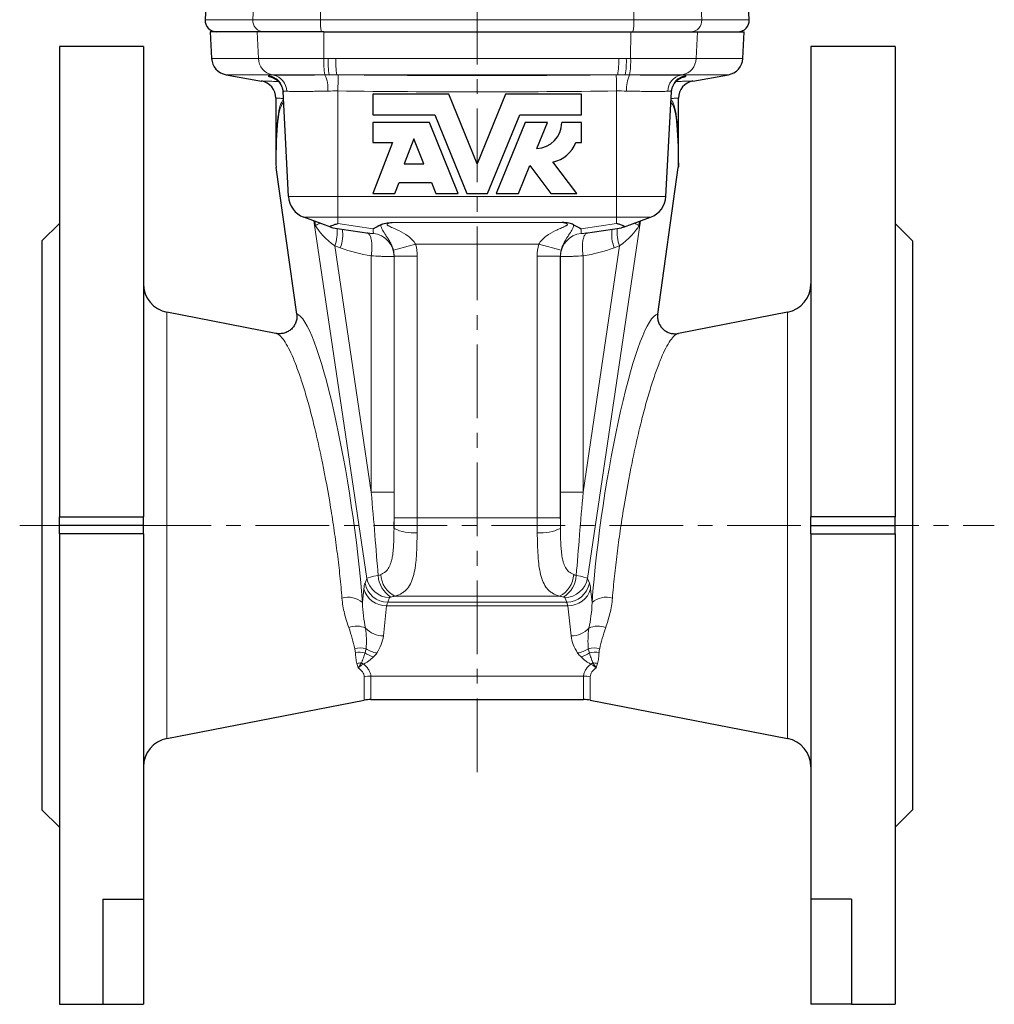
# Model space of a CAD drawing. Header units: millimetres. Extents: x -261 to 505, y -237 to 323.
# Tile 4 of 5: x 337 to 505, y 35 to 204. Entities that reach past the tile are written whole.
import ezdxf

# ---------------------------------------------------------------- set-up
doc = ezdxf.new("R2010")
doc.units = ezdxf.units.MM
doc.linetypes.add('CENTERX2', pattern=[20.32, 12.7, -2.54, 2.54, -2.54])
doc.layers.add('FORMAT', color=7, linetype='Continuous')

msp = doc.modelspace()

# ---------------------------------------------------------------- linework, layer by layer
at = {"color": 7, "linetype": 'Continuous', "lineweight": 25}
for p, q in [((369.53, 208.07), (369.33, 204.29)), ((463.09, 204.29), (462.9, 208.07)), ((370.21, 202.19), (370.45, 197.61)), ((378.27, 202.19), (370.21, 202.19)), ((389.76, 202.19), (378.27, 202.19)), ((389.76, 202.19), (442.66, 202.19)), ((442.66, 202.19), (454.16, 202.19)), ((454.16, 202.19), (462.21, 202.19)), ((461.97, 197.61), (462.21, 202.19)), ((358.71, 199.69), (344.21, 199.69)), ((344.21, 199.69), (344.21, 118.67)), ((358.71, 199.69), (358.71, 118.67)), ((488.21, 199.69), (473.71, 199.69)), ((473.71, 199.69), (473.71, 118.67)), ((488.21, 199.69), (488.21, 118.67)), ((372.93, 194.81), (379.03, 193.73)), ((453.39, 193.73), (459.5, 194.81)), ((383.7, 173.83), (382.75, 191.9)), ((382.76, 191.76), (382.76, 191.79)), ((448.73, 173.83), (449.67, 191.9)), ((449.67, 191.76), (449.67, 191.79)), ((381.51, 190.78), (381.51, 179.65)), ((398.21, 191.49), (398.21, 187.93)), ((411.33, 191.49), (398.21, 191.49)), ((416.21, 179.49), (411.33, 191.49)), ((421.1, 191.49), (416.21, 179.49)), ((434.21, 191.49), (421.1, 191.49)), ((434.21, 187.93), (434.21, 191.49)), ((450.91, 179.65), (450.91, 190.78)), ((398.21, 187.93), (408.89, 187.93)), ((408.89, 187.93), (414.42, 174.35)), ((418.01, 174.35), (423.54, 187.93)), ((423.54, 187.93), (434.21, 187.93)), ((407.97, 186.56), (398.21, 186.56)), ((398.21, 186.56), (398.21, 183.13)), ((412.94, 174.35), (407.97, 186.56)), ((424.46, 186.56), (419.49, 174.35)), ((428.3, 186.56), (424.46, 186.56)), ((426.49, 182.11), (428.3, 186.56)), ((434.21, 186.56), (430.78, 186.56)), ((434.21, 183.13), (434.21, 186.56)), ((405.27, 183.76), (403.63, 179.49)), ((407.01, 179.49), (405.27, 183.76)), ((401.59, 183.13), (398.21, 174.35)), ((398.21, 183.13), (401.59, 183.13)), ((433.18, 183.13), (434.21, 183.13)), ((385.12, 153.59), (381.57, 178.81)), ((403.63, 179.49), (407.01, 179.49)), ((423.33, 174.35), (425.28, 179.15)), ((425.28, 179.15), (428.9, 174.35)), ((433.36, 174.35), (429.26, 179.78)), ((447.31, 153.59), (450.85, 178.81)), ((402.02, 174.35), (402.75, 176.23)), ((402.75, 176.23), (408.33, 176.23)), ((408.33, 176.23), (409.1, 174.35)), ((398.21, 174.35), (402.02, 174.35)), ((409.1, 174.35), (412.94, 174.35)), ((414.42, 174.35), (418.01, 174.35)), ((419.49, 174.35), (423.33, 174.35)), ((428.9, 174.35), (433.36, 174.35)), ((390.99, 168.58), (386.33, 170.28)), ((441.44, 168.58), (446.1, 170.28)), ((344.21, 169.19), (341.21, 166.19)), ((390.99, 168.58), (391.36, 168.45)), ((391.36, 168.45), (397.55, 167.52)), ((434.88, 167.52), (441.07, 168.45)), ((441.44, 168.58), (441.07, 168.45)), ((491.21, 166.19), (488.21, 169.19)), ((397.56, 167.52), (397.55, 167.52)), ((434.86, 167.51), (434.88, 167.52)), ((341.21, 166.19), (341.21, 68.19)), ((491.21, 166.19), (491.21, 68.19)), ((381.54, 150.25), (362.76, 153.9)), ((469.67, 153.9), (450.89, 150.25)), ((344.21, 117.19), (344.21, 118.67)), ((344.21, 118.67), (358.71, 118.67)), ((358.71, 117.19), (344.21, 117.19)), ((344.21, 115.7), (344.21, 117.19)), ((358.71, 117.19), (358.71, 118.67)), ((358.71, 115.7), (358.71, 117.19)), ((488.21, 118.67), (473.71, 118.67)), ((473.71, 117.19), (473.71, 118.67)), ((473.71, 115.7), (473.71, 117.19)), ((473.71, 117.19), (488.21, 117.19)), ((488.21, 117.19), (488.21, 118.67)), ((488.21, 115.7), (488.21, 117.19)), ((358.71, 115.7), (344.21, 115.7)), ((344.21, 115.7), (344.21, 34.69)), ((358.71, 115.7), (358.71, 52.81)), ((473.71, 115.7), (488.21, 115.7)), ((473.71, 115.7), (473.71, 52.81)), ((488.21, 115.7), (488.21, 34.69)), ((362.76, 80.47), (396.73, 87.08)), ((397.88, 87.19), (434.55, 87.19)), ((435.7, 87.08), (469.67, 80.47)), ((341.21, 68.19), (344.21, 65.19)), ((488.21, 65.19), (491.21, 68.19)), ((351.71, 52.81), (358.71, 52.81)), ((351.71, 52.81), (351.71, 34.69)), ((358.71, 52.81), (358.71, 34.69)), ((480.71, 52.81), (473.71, 52.81)), ((473.71, 52.81), (473.71, 34.69)), ((480.71, 52.81), (480.71, 34.69)), ((344.21, 34.69), (351.71, 34.69)), ((351.71, 34.69), (358.71, 34.69)), ((480.71, 34.69), (473.71, 34.69)), ((480.71, 34.69), (488.21, 34.69))]:
    msp.add_line(p, q, dxfattribs=at)
at = {"color": 8, "linetype": 'Continuous', "lineweight": 18}
for p, q in [((377.53, 204.29), (377.72, 208.07)), ((389.23, 204.29), (389.25, 208.07)), ((443.19, 204.29), (443.18, 208.07)), ((454.89, 204.29), (454.7, 208.07)), ((369.33, 204.29), (377.53, 204.29)), ((377.53, 204.29), (389.23, 204.29)), ((389.23, 204.29), (443.19, 204.29)), ((443.19, 204.29), (454.89, 204.29)), ((454.89, 204.29), (463.09, 204.29)), ((378.5, 197.61), (378.27, 202.19)), ((389.78, 197.61), (389.76, 202.19)), ((442.65, 197.61), (442.66, 202.19)), ((453.93, 197.61), (454.16, 202.19)), ((378.5, 197.61), (370.45, 197.61)), ((389.78, 197.61), (378.5, 197.61)), ((390.53, 197.61), (389.78, 197.61)), ((391.84, 197.61), (440.59, 197.61)), ((441.9, 197.61), (442.65, 197.61)), ((442.65, 197.61), (453.93, 197.61)), ((453.93, 197.61), (461.97, 197.61)), ((372.93, 194.81), (380.87, 194.81)), ((380.87, 194.81), (389.97, 194.81)), ((381.1, 194.77), (380.87, 194.81)), ((389.97, 194.81), (390.71, 194.81)), ((389.97, 194.8), (389.97, 194.81)), ((440.42, 194.81), (392.01, 194.81)), ((442.46, 194.81), (441.72, 194.81)), ((442.45, 194.8), (442.46, 194.81)), ((451.55, 194.81), (442.46, 194.81)), ((451.33, 194.77), (451.55, 194.81)), ((459.5, 194.81), (451.55, 194.81)), ((392.21, 173.83), (392.21, 192.01)), ((440.21, 173.83), (440.21, 192.01)), ((392.21, 173.83), (383.7, 173.83)), ((392.21, 173.83), (440.21, 173.83)), ((392.21, 173.83), (392.21, 170.28)), ((440.21, 173.83), (448.73, 173.83)), ((440.21, 173.83), (440.21, 170.28)), ((386.33, 170.28), (392.21, 170.28)), ((388.07, 169.65), (397.2, 108.06)), ((440.21, 170.28), (392.21, 170.28)), ((392.21, 169.18), (392.21, 170.28)), ((444.36, 169.65), (435.23, 108.06)), ((446.1, 170.28), (440.21, 170.28)), ((440.21, 169.18), (440.21, 170.28)), ((398.28, 168.27), (392.21, 169.18)), ((401.56, 169.37), (430.87, 169.37)), ((434.14, 168.27), (440.21, 169.18)), ((391.68, 165.31), (392.62, 164.98)), ((397.96, 122.93), (391.68, 165.31)), ((405.6, 165.61), (401.77, 164.58)), ((426.82, 165.61), (405.6, 165.61)), ((426.82, 165.61), (430.66, 164.58)), ((434.47, 122.93), (440.75, 165.31)), ((440.75, 165.31), (439.8, 164.98)), ((397.96, 163.62), (397.96, 122.93)), ((401.88, 122.93), (401.88, 163.52)), ((401.89, 163.53), (401.89, 118.5)), ((405.88, 163.53), (401.89, 163.53)), ((405.88, 118.5), (405.88, 163.53)), ((426.55, 118.5), (426.55, 163.53)), ((426.55, 163.53), (430.53, 163.53)), ((430.53, 163.53), (430.53, 118.5)), ((430.54, 122.93), (430.54, 163.52)), ((434.47, 163.62), (434.47, 122.93)), ((362.76, 153.9), (362.76, 80.47)), ((469.67, 153.9), (469.67, 80.47)), ((397.96, 122.93), (401.88, 122.93)), ((434.47, 122.93), (430.54, 122.93)), ((405.88, 118.5), (401.89, 118.5)), ((405.88, 118.5), (426.55, 118.5)), ((426.55, 118.5), (430.53, 118.5)), ((397.2, 108.06), (396.88, 107.24)), ((435.23, 108.06), (435.55, 107.24)), ((396.68, 106.24), (396.43, 103.88)), ((435.75, 106.24), (436, 103.88)), ((400.8, 103.93), (401.12, 104.75)), ((400.8, 103.93), (431.63, 103.93)), ((430.38, 104.98), (402.04, 104.98)), ((431.63, 103.93), (431.31, 104.75)), ((400.05, 98.14), (400.6, 103.33)), ((431.83, 103.33), (400.6, 103.33)), ((432.38, 98.14), (431.83, 103.33)), ((396.73, 91.11), (396.73, 87.08)), ((434.55, 91.21), (397.88, 91.21)), ((397.88, 87.19), (397.88, 91.21)), ((434.55, 87.19), (434.55, 91.21)), ((435.7, 91.11), (435.7, 87.08))]:
    msp.add_line(p, q, dxfattribs=at)
at = {"color": 8, "linetype": 'Continuous', "lineweight": 18, "flags": 128}
for points in [[(392.25, 194.81), (392.25, 194.76), (392.25, 194.69), (392.25, 194.6), (392.25, 194.5), (392.24, 194.38), (392.24, 194.24), (392.24, 194.09), (392.24, 193.93), (392.24, 193.75), (392.23, 193.56), (392.23, 193.36), (392.23, 193.15), (392.22, 192.93), (392.22, 192.71), (392.22, 192.48), (392.22, 192.24), (392.21, 192.01)], [(440.18, 194.81), (440.18, 194.76), (440.18, 194.69), (440.18, 194.6), (440.18, 194.5), (440.18, 194.38), (440.19, 194.24), (440.19, 194.09), (440.19, 193.93), (440.19, 193.75), (440.19, 193.56), (440.2, 193.36), (440.2, 193.15), (440.2, 192.93), (440.2, 192.71), (440.21, 192.48), (440.21, 192.24), (440.21, 192.01)], [(397.28, 167.56), (397.3, 167.55), (397.39, 167.51), (397.47, 167.46), (397.55, 167.39), (397.62, 167.3), (397.69, 167.2), (397.75, 167.08), (397.81, 166.95), (397.87, 166.8), (397.91, 166.63), (397.96, 166.46), (397.99, 166.27), (398.02, 166.06), (398.04, 165.85), (398.06, 165.63), (398.07, 165.4), (398.07, 165.16), (398.07, 164.91), (398.06, 164.66), (398.05, 164.4), (398.02, 164.14), (397.99, 163.88), (397.96, 163.62)], [(435.14, 167.56), (435.12, 167.55), (435.04, 167.51), (434.96, 167.46), (434.88, 167.39), (434.81, 167.3), (434.74, 167.2), (434.67, 167.08), (434.61, 166.95), (434.56, 166.8), (434.51, 166.63), (434.47, 166.46), (434.44, 166.27), (434.41, 166.06), (434.38, 165.85), (434.37, 165.63), (434.36, 165.4), (434.35, 165.16), (434.36, 164.91), (434.36, 164.66), (434.38, 164.4), (434.4, 164.14), (434.43, 163.88), (434.47, 163.62)]]:
    msp.add_lwpolyline(points, dxfattribs=at)
at = {"color": 7, "linetype": 'Continuous', "lineweight": 25}
for centre, radius, start, end in [((371.33, 204.19), 2, 177, 270), ((461.1, 204.19), 2, 270, 3), ((373.45, 197.76), 3, 183, 260), ((458.98, 197.76), 3, 280, 357), ((378.51, 190.78), 3, 0.0008, 80.0012), ((453.91, 190.78), 3, 100.0011, 179.9984), ((426.33, 186.56), 4.46, 272.0523, 0), ((428.14, 185.06), 5.4, 281.9911, 339.0752), ((387.69, 174.04), 4, 183, 250), ((444.73, 174.04), 4, 290, 357), ((363.71, 158.81), 5, 180, 259), ((468.71, 158.81), 5, 281, 0), ((397.88, 81.19), 6, 90, 101), ((434.55, 81.19), 6, 79, 90), ((363.71, 75.57), 5, 101, 180), ((468.71, 75.57), 5, 0, 79)]:
    msp.add_arc(centre, radius, start, end, dxfattribs=at)
at = {"color": 8, "linetype": 'Continuous', "lineweight": 18}
for centre, radius, start, end in [((379.49, 204.15), 1.96, 175.8934, 268.729), ((396.46, 203.76), 7.25, 175.7956, 192.5425), ((435.97, 203.76), 7.25, 347.4575, 4.2044), ((452.93, 204.15), 1.97, 271.3258, 4.0519), ((381.46, 197.71), 2.96, 182.0093, 258.6594), ((403.11, 197.09), 13.34, 177.7914, 189.8591), ((404.23, 197.09), 13.71, 177.8514, 189.5837), ((406.27, 197.09), 14.44, 177.9574, 189.0989), ((426.16, 197.09), 14.44, 350.9011, 2.0426), ((428.2, 197.09), 13.71, 350.4163, 2.1486), ((429.32, 197.09), 13.34, 350.1409, 2.2086), ((450.97, 197.71), 2.96, 281.3406, 357.9907), ((379.76, 191.74), 3, 3.0222, 80.3839), ((379.77, 191.61), 3, 3.4789, 80.3421), ((380.48, 191.92), 2.91, 0.9644, 77.7196), ((384.65, 192.38), 5.85, 356.2416, 24.379), ((447.78, 192.38), 5.85, 155.621, 183.7584), ((451.95, 191.92), 2.91, 102.2804, 179.0356), ((452.67, 191.74), 3, 99.6161, 176.9778), ((452.66, 191.61), 3, 99.658, 176.4651), ((384.82, 167.75), 7.28, 340.4219, 4.6505), ((386.5, 167.29), 6.54, 339.3714, 8.0567), ((445.93, 167.29), 6.54, 171.9433, 200.6286), ((447.6, 167.75), 7.28, 175.3495, 199.5781), ((397.86, 163.48), 4.02, 0.5643, 83.365), ((434.57, 163.48), 4.02, 96.635, 179.4357), ((405.12, 123.08), 7.19, 243.1872, 275.9232), ((427.3, 123.08), 7.19, 264.0768, 296.8128), ((403.8, 108.79), 4.65, 182.7524, 237.9857), ((404.09, 109.01), 4.52, 183.8006, 243.0815), ((428.33, 109.01), 4.52, 296.9185, 356.1994), ((428.63, 108.79), 4.65, 302.0143, 357.2476), ((400.88, 108), 4.07, 190.7619, 268.8783), ((401.2, 108.82), 4.07, 190.7619, 268.8783), ((431.23, 108.82), 4.07, 271.1217, 349.2381), ((431.55, 108), 4.07, 271.1217, 349.2381), ((400.53, 107.34), 4.01, 195.8495, 270.9561), ((431.9, 107.34), 4.01, 269.0439, 344.1505), ((393.96, 101.1), 3.72, 48.5057, 106.4155), ((438.46, 101.1), 3.72, 73.5845, 131.4943), ((395.41, 96.29), 3.55, 63.9766, 111.9202), ((400.12, 102.5), 4.36, 223.7631, 269.1264), ((432.31, 102.5), 4.36, 270.8736, 316.2369), ((437.02, 96.29), 3.55, 68.0798, 116.0234), ((396.07, 92.17), 3.9, 75.2127, 104.2571), ((395.94, 91.31), 4.02, 76.4825, 100.3479), ((399.53, 98.91), 4.55, 234.2885, 254.6205), ((399.69, 99.84), 4.7, 236.0757, 260.4734), ((432.74, 99.84), 4.7, 279.5266, 303.9243), ((432.89, 98.91), 4.55, 285.3795, 305.7115), ((436.36, 92.17), 3.9, 75.7429, 104.7873), ((436.49, 91.31), 4.02, 79.6521, 103.5175), ((396.45, 89.81), 3.7, 92.4125, 105.2883), ((398.31, 96.26), 3.4, 233.6837, 240.3346), ((434.12, 96.26), 3.4, 299.6654, 306.3163), ((435.97, 89.81), 3.7, 74.7117, 87.5875), ((397.87, 84.31), 6.9, 89.9913, 99.5423), ((434.55, 84.31), 6.9, 80.4577, 90.0087)]:
    msp.add_arc(centre, radius, start, end, dxfattribs=at)
for centre, major_axis, ratio, start_param, end_param in [((536.51, -901.88), (-153.52, 1092.37), 0.019552, 0.007822, 0.134908), ((533.57, -902.3), (-150.55, 1092.37), 0.019188, 0.008465, 0.141083), ((298.86, -902.3), (150.55, 1092.37), 0.019188, 6.142102, 6.274721), ((295.91, -901.88), (153.52, 1092.37), 0.019552, 6.145234, 6.275363), ((385.78, 215.53), (-10.75, 94.29), 0.033481, 2.075874, 2.08504), ((393.01, 166.69), (4.87, -3.55), 0.315573, 3.715869, 4.668341), ((397.82, 179.61), (-0.51, 12.21), 0.003198, 2.762397, 3.030334), ((434.61, 179.61), (0.51, 12.21), 0.003198, 3.252852, 3.520788), ((439.41, 166.69), (4.87, 3.55), 0.315573, 4.756437, 5.708909), ((446.65, 215.53), (10.75, 94.29), 0.033481, 4.198145, 4.207311), ((399.65, 179.54), (21.98, -4.94), 0.708469, 4.54896, 4.794166), ((432.77, 179.54), (21.98, 4.94), 0.708469, 4.630612, 4.875818), ((401.81, 179.61), (0.06, 16.17), 0.090339, 3.238978, 3.246037), ((430.62, 179.61), (-0.06, 16.17), 0.090339, 3.037148, 3.044207), ((389.84, 118.56), (-5.03, 35.06), 0.139116, 4.260644, 6.222958), ((442.58, 118.56), (5.03, 35.06), 0.139116, 0.060227, 2.022541), ((394.9, 153.98), (-6.34, 73.36), 0.005645, 4.044305, 4.274925), ((400.87, 153.98), (-0.42, 74.21), 0.012358, 4.185453, 4.280673), ((431.55, 153.98), (0.42, 74.21), 0.012358, 2.002513, 2.097733), ((437.53, 153.98), (6.34, 73.36), 0.005645, 2.008261, 2.23888), ((401.02, 118.5), (0, 10), 0.087489, 4.527699, 4.712389), ((405, 118.5), (0, 14), 0.062492, 4.527699, 4.712389), ((427.42, 118.5), (0, 14), 0.062492, 1.570796, 1.755486), ((431.41, 118.5), (0, 10), 0.087489, 1.570796, 1.755486), ((401.62, 108.6), (4.46, 0.59), 0.077051, 2.14781, 3.003025), ((430.8, 108.6), (4.46, -0.59), 0.077051, 0.138568, 0.993783), ((398.6, 97.58), (-1.43, 10), 0.139119, 0.241856, 0.503656), ((433.82, 97.58), (1.43, 10), 0.139119, 5.77953, 6.041329), ((402.52, 98.13), (-1.48, 5.99), 0.223585, 0.20656, 0.468359), ((401.62, 104.73), (0.506, -0.004), 0.261399, 2.187585, 3.042799), ((430.8, 104.73), (0.506, 0.004), 0.261399, 0.098793, 0.954008), ((429.9, 98.13), (1.48, 5.99), 0.223585, 5.814826, 6.076625)]:
    msp.add_ellipse(centre, major_axis=major_axis, ratio=ratio, start_param=start_param, end_param=end_param, dxfattribs=at)
at = {"color": 7, "linetype": 'Continuous', "lineweight": 25}
for centre, major_axis, start_param, end_param in [((536.51, -901.88), (-153.52, 1092.37), 0.134908, 0.138233), ((295.91, -901.88), (153.52, 1092.37), 6.144953, 6.145234)]:
    msp.add_ellipse(centre, major_axis=major_axis, ratio=0.019552, start_param=start_param, end_param=end_param, dxfattribs=at)
at = {"color": 8, "linetype": 'Continuous', "lineweight": 18}
for points in [[(391.84, 197.61), (391.4, 197.61), (390.96, 197.61), (390.53, 197.61)], [(440.59, 197.61), (441.03, 197.61), (441.46, 197.61), (441.9, 197.61)], [(380.26, 194.7), (380.26, 194.65), (380.27, 194.6), (380.27, 194.56)], [(390.71, 194.81), (390.46, 194.81), (390.22, 194.8), (389.97, 194.8)], [(390.71, 194.81), (391.14, 194.81), (391.58, 194.81), (392.01, 194.81)], [(392.25, 194.81), (392.17, 194.81), (392.09, 194.81), (392.01, 194.81)], [(392.25, 194.81), (408.22, 194.61), (424.2, 194.61), (440.18, 194.81)], [(440.18, 194.81), (440.26, 194.81), (440.34, 194.81), (440.42, 194.81)], [(441.72, 194.81), (441.28, 194.81), (440.85, 194.81), (440.42, 194.81)], [(441.72, 194.81), (441.96, 194.81), (442.21, 194.8), (442.45, 194.8)], [(452.17, 194.7), (452.16, 194.65), (452.16, 194.6), (452.16, 194.56)], [(390.48, 192), (391.05, 192.01), (391.63, 192.02), (392.21, 192.01)], [(440.21, 192.01), (424.21, 191.81), (408.21, 191.81), (392.21, 192.01)], [(441.95, 192), (441.37, 192.01), (440.8, 192.02), (440.21, 192.01)], [(401.77, 164.58), (401.85, 164.24), (401.9, 163.89), (401.89, 163.53)], [(405.88, 163.53), (405.88, 164.23), (405.79, 164.93), (405.6, 165.61)], [(426.55, 163.53), (426.55, 164.23), (426.64, 164.93), (426.82, 165.61)], [(430.66, 164.58), (430.57, 164.24), (430.53, 163.89), (430.53, 163.53)], [(399.58, 108.71), (399.44, 108.66), (399.3, 108.61), (399.15, 108.56)], [(432.85, 108.71), (432.99, 108.66), (433.13, 108.61), (433.28, 108.56)], [(401.33, 104.84), (401.58, 104.89), (401.81, 104.93), (402.04, 104.98)], [(431.1, 104.84), (430.85, 104.89), (430.61, 104.93), (430.38, 104.98)], [(395.11, 95.95), (395.16, 95.72), (395.2, 95.49), (395.22, 95.26)], [(396.88, 95.21), (396.96, 95.45), (397.03, 95.69), (397.06, 95.94)], [(398.33, 94.52), (398.56, 94.74), (398.75, 94.97), (398.91, 95.2)], [(434.1, 94.52), (433.87, 94.74), (433.67, 94.97), (433.52, 95.2)], [(435.55, 95.21), (435.46, 95.45), (435.4, 95.69), (435.36, 95.94)], [(437.32, 95.95), (437.27, 95.72), (437.23, 95.49), (437.21, 95.26)], [(395.72, 92.66), (395.64, 92.9), (395.56, 93.14), (395.48, 93.39)], [(396.3, 93.51), (396.1, 93.25), (395.9, 92.97), (395.72, 92.66)], [(436.13, 93.51), (436.33, 93.25), (436.52, 92.97), (436.71, 92.66)], [(436.95, 93.39), (436.87, 93.14), (436.79, 92.9), (436.71, 92.66)]]:
    msp.add_open_spline(points, degree=3, dxfattribs=at)
for points, knots in [([(381.96, 193.64), (381.85, 193.64), (381.53, 193.65), (381.09, 193.67), (380.61, 193.68), (380.19, 193.7), (379.84, 193.71), (379.55, 193.72), (379.32, 193.72), (379.16, 193.73), (379.05, 193.73), (379.04, 193.73), (379.03, 193.73)], [0, 0, 0, 0, 0.055929, 0.159607, 0.263285, 0.366984, 0.470683, 0.574361, 0.680759, 0.78718, 0.893601, 1, 1, 1, 1]), ([(381.1, 194.77), (380.82, 194.78), (380.61, 194.78), (380.33, 194.75), (380.26, 194.73), (380.26, 194.7)], [0, 0, 0, 0, 0.5, 0.5, 1, 1, 1, 1]), ([(380.27, 194.56), (380.27, 194.55), (380.28, 194.53), (380.34, 194.49), (380.44, 194.45), (380.57, 194.4), (380.75, 194.34), (380.96, 194.28), (381.12, 194.23), (381.2, 194.21)], [0, 0, 0, 0, 0.141802, 0.283716, 0.425519, 0.571485, 0.717572, 0.863539, 1, 1, 1, 1]), ([(389.97, 194.8), (388.98, 194.78), (388.03, 194.76), (386.67, 194.74), (386.23, 194.74), (385.38, 194.73), (384.57, 194.72), (383.84, 194.72), (383.15, 194.73), (382.83, 194.73), (381.95, 194.74), (381.47, 194.75), (381.1, 194.77)], [0, 0, 0, 0, 0.25, 0.25, 0.375, 0.375, 0.5, 0.625, 0.625, 0.75, 0.75, 1, 1, 1, 1]), ([(442.45, 194.8), (443.45, 194.78), (444.4, 194.76), (445.76, 194.74), (446.2, 194.74), (447.05, 194.73), (447.86, 194.72), (448.59, 194.72), (449.27, 194.73), (449.6, 194.73), (450.48, 194.74), (450.96, 194.75), (451.33, 194.77)], [0, 0, 0, 0, 0.25, 0.25, 0.375, 0.375, 0.5, 0.625, 0.625, 0.75, 0.75, 1, 1, 1, 1]), ([(450.47, 193.64), (450.58, 193.64), (450.89, 193.65), (451.34, 193.67), (451.82, 193.68), (452.23, 193.7), (452.58, 193.71), (452.88, 193.72), (453.11, 193.72), (453.27, 193.73), (453.37, 193.73), (453.39, 193.73), (453.39, 193.73)], [0, 0, 0, 0, 0.055935, 0.159612, 0.263289, 0.366987, 0.470686, 0.574363, 0.680761, 0.787181, 0.893602, 1, 1, 1, 1]), ([(452.16, 194.56), (452.15, 194.55), (452.15, 194.53), (452.08, 194.49), (451.99, 194.45), (451.85, 194.4), (451.68, 194.34), (451.47, 194.28), (451.31, 194.23), (451.23, 194.21)], [0, 0, 0, 0, 0.141795, 0.283701, 0.425497, 0.571456, 0.717534, 0.863494, 1, 1, 1, 1]), ([(451.33, 194.77), (451.61, 194.78), (451.82, 194.78), (452.1, 194.75), (452.17, 194.73), (452.17, 194.7)], [0, 0, 0, 0, 0.5, 0.5, 1, 1, 1, 1]), ([(382.75, 191.9), (382.75, 191.93), (382.8, 191.96), (383.02, 191.98), (383.18, 191.98), (383.39, 191.97)], [0, 0, 0, 0, 0.5, 0.5, 1, 1, 1, 1]), ([(383.39, 191.97), (383.68, 191.95), (384.07, 191.94), (384.77, 191.93), (385.03, 191.93), (385.57, 191.93), (386.16, 191.93), (386.8, 191.93), (387.48, 191.94), (387.84, 191.95), (388.93, 191.96), (389.69, 191.98), (390.48, 192)], [0, 0, 0, 0, 0.25, 0.25, 0.375, 0.375, 0.5, 0.625, 0.625, 0.75, 0.75, 1, 1, 1, 1]), ([(449.04, 191.97), (448.74, 191.95), (448.36, 191.94), (447.66, 191.93), (447.4, 191.93), (446.85, 191.93), (446.27, 191.93), (445.62, 191.93), (444.94, 191.94), (444.59, 191.95), (443.5, 191.96), (442.74, 191.98), (441.95, 192)], [0, 0, 0, 0, 0.25, 0.25, 0.375, 0.375, 0.5, 0.625, 0.625, 0.75, 0.75, 1, 1, 1, 1]), ([(449.67, 191.9), (449.68, 191.93), (449.62, 191.96), (449.41, 191.98), (449.25, 191.98), (449.04, 191.97)], [0, 0, 0, 0, 0.5, 0.5, 1, 1, 1, 1]), ([(381.51, 190.78), (381.52, 190.78), (381.53, 190.78), (381.63, 190.77), (381.78, 190.77), (382, 190.76), (382.28, 190.75), (382.55, 190.74), (382.75, 190.74), (382.81, 190.74)], [0, 0, 0, 0, 0.154452, 0.30902, 0.463587, 0.618123, 0.77266, 0.927227, 1, 1, 1, 1]), ([(450.91, 190.78), (450.91, 190.78), (450.9, 190.78), (450.8, 190.77), (450.65, 190.77), (450.43, 190.76), (450.15, 190.75), (449.88, 190.74), (449.68, 190.74), (449.61, 190.74)], [0, 0, 0, 0, 0.154451, 0.309019, 0.463586, 0.618123, 0.772659, 0.927227, 1, 1, 1, 1]), ([(388.3, 169.56), (388.3, 169.46), (388.31, 169.24), (388.31, 169.01), (388.31, 168.87), (388.31, 168.85), (388.31, 168.84)], [0, 0, 0, 0, 0.43452, 0.90182, 0.97776, 1, 1, 1, 1]), ([(388.31, 168.84), (388.32, 168.84), (388.37, 168.86), (388.47, 168.91), (388.67, 169), (388.88, 169.12), (389.04, 169.23), (389.09, 169.27), (389.09, 169.27)], [0, 0, 0, 0, 0.006338, 0.227309, 0.426334, 0.779814, 0.996465, 1, 1, 1, 1]), ([(399.6, 168.97), (399.61, 168.66), (399.74, 168.36), (400.06, 167.77), (400.26, 167.47), (400.58, 166.99), (400.69, 166.83), (400.91, 166.48), (401.03, 166.29), (401.26, 165.89), (401.37, 165.66), (401.59, 165.16), (401.69, 164.88), (401.77, 164.58)], [0, 0, 0, 0, 0.25, 0.25, 0.5, 0.5, 0.625, 0.625, 0.75, 0.75, 0.875, 0.875, 1, 1, 1, 1]), ([(405.6, 165.61), (405.45, 165.9), (405.25, 166.15), (404.81, 166.62), (404.57, 166.83), (403.81, 167.39), (403.27, 167.69), (402.44, 168.1), (402.16, 168.22), (401.74, 168.41), (401.6, 168.46), (401.33, 168.58), (401.2, 168.64), (401.01, 168.74), (400.94, 168.77), (400.83, 168.84), (400.77, 168.87), (400.69, 168.95), (400.66, 169), (400.68, 169.08), (400.72, 169.12), (400.82, 169.18), (400.88, 169.2), (401, 169.24), (401.07, 169.26), (401.27, 169.31), (401.41, 169.34), (401.56, 169.37)], [0, 0, 0, 0, 0.125, 0.125, 0.25, 0.25, 0.5, 0.5, 0.625, 0.625, 0.6875, 0.6875, 0.75, 0.75, 0.78125, 0.78125, 0.8125, 0.8125, 0.84375, 0.84375, 0.875, 0.875, 0.90625, 0.90625, 0.9375, 0.9375, 1, 1, 1, 1]), ([(426.82, 165.61), (426.98, 165.9), (427.17, 166.15), (427.61, 166.62), (427.86, 166.83), (428.61, 167.39), (429.16, 167.69), (429.99, 168.1), (430.27, 168.22), (430.68, 168.41), (430.82, 168.46), (431.09, 168.58), (431.23, 168.64), (431.42, 168.74), (431.48, 168.77), (431.6, 168.84), (431.65, 168.87), (431.74, 168.95), (431.76, 169), (431.75, 169.08), (431.71, 169.12), (431.61, 169.18), (431.55, 169.2), (431.42, 169.24), (431.36, 169.26), (431.15, 169.31), (431.01, 169.34), (430.87, 169.37)], [0, 0, 0, 0, 0.125, 0.125, 0.25, 0.25, 0.5, 0.5, 0.625, 0.625, 0.6875, 0.6875, 0.75, 0.75, 0.78125, 0.78125, 0.8125, 0.8125, 0.84375, 0.84375, 0.875, 0.875, 0.90625, 0.90625, 0.9375, 0.9375, 1, 1, 1, 1]), ([(432.83, 168.97), (432.81, 168.66), (432.69, 168.36), (432.36, 167.77), (432.17, 167.47), (431.85, 166.99), (431.74, 166.83), (431.51, 166.48), (431.4, 166.29), (431.17, 165.89), (431.05, 165.66), (430.84, 165.16), (430.74, 164.88), (430.66, 164.58)], [0, 0, 0, 0, 0.25, 0.25, 0.5, 0.5, 0.625, 0.625, 0.75, 0.75, 0.875, 0.875, 1, 1, 1, 1]), ([(444.11, 168.84), (444.11, 168.84), (444.06, 168.86), (443.96, 168.91), (443.76, 169), (443.55, 169.12), (443.4, 169.22), (443.35, 169.27), (443.34, 169.27)], [0, 0, 0, 0, 0.006346, 0.227594, 0.426869, 0.780791, 0.95594, 1, 1, 1, 1]), ([(444.13, 169.56), (444.12, 169.46), (444.12, 169.24), (444.11, 169.01), (444.11, 168.87), (444.11, 168.85), (444.11, 168.84)], [0, 0, 0, 0, 0.4345199, 0.9018196, 0.9777601, 1, 1, 1, 1]), ([(398.33, 167.47), (398.32, 167.47), (398.32, 167.46), (398.28, 167.45), (398.22, 167.44), (398.12, 167.45), (398.01, 167.46), (397.88, 167.47), (397.75, 167.49), (397.61, 167.51), (397.56, 167.52)], [0, 0, 0, 0, 0.130255, 0.264072, 0.34514, 0.499841, 0.661028, 0.691862, 0.874699, 1, 1, 1, 1]), ([(434.1, 167.47), (434.1, 167.47), (434.11, 167.46), (434.15, 167.45), (434.21, 167.44), (434.31, 167.45), (434.42, 167.46), (434.55, 167.47), (434.68, 167.49), (434.81, 167.51), (434.86, 167.51)], [0, 0, 0, 0, 0.130621, 0.264814, 0.34611, 0.501245, 0.662885, 0.693806, 0.877157, 1, 1, 1, 1]), ([(397.96, 163.62), (398.5, 163.59), (399, 163.56), (399.69, 163.53), (399.9, 163.52), (400.31, 163.5), (400.5, 163.5), (400.84, 163.49), (401, 163.48), (401.27, 163.48), (401.4, 163.48), (401.71, 163.49), (401.83, 163.5), (401.88, 163.52)], [0, 0, 0, 0, 0.25, 0.25, 0.375, 0.375, 0.5, 0.5, 0.625, 0.625, 0.75, 0.75, 1, 1, 1, 1]), ([(434.47, 163.62), (433.93, 163.59), (433.42, 163.56), (432.74, 163.53), (432.53, 163.52), (432.12, 163.5), (431.93, 163.5), (431.59, 163.49), (431.43, 163.48), (431.15, 163.48), (431.03, 163.48), (430.72, 163.49), (430.59, 163.5), (430.54, 163.52)], [0, 0, 0, 0, 0.25, 0.25, 0.375, 0.375, 0.5, 0.5, 0.625, 0.625, 0.75, 0.75, 1, 1, 1, 1]), ([(381.54, 150.25), (381.75, 150.21), (381.98, 150.08), (382.44, 149.67), (382.69, 149.38), (383.44, 148.29), (383.97, 147.27), (384.67, 145.62), (384.81, 145.27), (385.09, 144.54), (385.23, 144.16), (385.65, 142.98), (385.94, 142.13), (386.51, 140.32), (386.79, 139.35), (387.22, 137.81), (387.37, 137.28), (387.65, 136.21), (387.79, 135.67), (388.2, 134), (388.48, 132.85), (388.88, 131.07), (389.01, 130.47), (389.28, 129.24), (389.41, 128.61), (390.05, 125.46), (390.53, 122.87), (391.07, 119.58), (391.17, 118.91), (391.38, 117.58), (391.48, 116.91), (391.77, 114.92), (391.95, 113.6), (392.28, 110.99), (392.43, 109.71), (392.69, 107.16), (392.81, 105.89), (392.91, 104.67)], [0, 0, 0, 0, 0.0625, 0.0625, 0.125, 0.125, 0.25, 0.25, 0.28125, 0.28125, 0.3125, 0.3125, 0.375, 0.375, 0.4375, 0.4375, 0.46875, 0.46875, 0.5, 0.5, 0.5625, 0.5625, 0.59375, 0.59375, 0.625, 0.625, 0.75, 0.75, 0.78125, 0.78125, 0.8125, 0.8125, 0.875, 0.875, 0.9375, 0.9375, 1, 1, 1, 1]), ([(450.89, 150.25), (450.67, 150.21), (450.45, 150.08), (449.98, 149.67), (449.74, 149.38), (448.98, 148.29), (448.45, 147.27), (447.76, 145.62), (447.62, 145.27), (447.34, 144.54), (447.2, 144.16), (446.77, 142.98), (446.49, 142.13), (445.92, 140.32), (445.63, 139.35), (445.2, 137.81), (445.06, 137.28), (444.78, 136.21), (444.64, 135.67), (444.22, 134), (443.95, 132.85), (443.55, 131.07), (443.41, 130.47), (443.15, 129.24), (443.02, 128.61), (442.38, 125.46), (441.9, 122.87), (441.36, 119.58), (441.25, 118.91), (441.05, 117.58), (440.95, 116.91), (440.66, 114.92), (440.48, 113.6), (440.15, 110.99), (440, 109.71), (439.73, 107.16), (439.62, 105.89), (439.51, 104.67)], [0, 0, 0, 0, 0.0625, 0.0625, 0.125, 0.125, 0.25, 0.25, 0.28125, 0.28125, 0.3125, 0.3125, 0.375, 0.375, 0.4375, 0.4375, 0.46875, 0.46875, 0.5, 0.5, 0.5625, 0.5625, 0.59375, 0.59375, 0.625, 0.625, 0.75, 0.75, 0.78125, 0.78125, 0.8125, 0.8125, 0.875, 0.875, 0.9375, 0.9375, 1, 1, 1, 1]), ([(401.88, 116.67), (401.87, 115.84), (401.86, 115.02), (401.8, 113.82), (401.78, 113.42), (401.71, 112.65), (401.67, 112.27), (401.58, 111.73), (401.54, 111.55), (401.47, 111.2), (401.42, 111.02), (401.28, 110.52), (401.15, 110.22), (400.84, 109.66), (400.64, 109.41), (400.29, 109.1), (400.16, 109.01), (399.89, 108.85), (399.74, 108.78), (399.58, 108.71)], [0, 0, 0, 0, 0.25, 0.25, 0.375, 0.375, 0.5, 0.5, 0.5625, 0.5625, 0.625, 0.625, 0.75, 0.75, 0.875, 0.875, 0.9375, 0.9375, 1, 1, 1, 1]), ([(402.04, 104.98), (402.5, 105.12), (402.9, 105.29), (403.43, 105.62), (403.6, 105.74), (403.9, 106.01), (404.05, 106.16), (404.44, 106.63), (404.66, 106.99), (404.93, 107.59), (405.01, 107.8), (405.16, 108.25), (405.23, 108.49), (405.41, 109.22), (405.5, 109.74), (405.61, 110.57), (405.64, 110.85), (405.7, 111.43), (405.72, 111.74), (405.78, 112.66), (405.81, 113.29), (405.84, 114.58), (405.86, 115.25), (405.86, 115.93)], [0, 0, 0, 0, 0.125, 0.125, 0.1875, 0.1875, 0.25, 0.25, 0.375, 0.375, 0.4375, 0.4375, 0.5, 0.5, 0.625, 0.625, 0.6875, 0.6875, 0.75, 0.75, 0.875, 0.875, 1, 1, 1, 1]), ([(430.38, 104.98), (429.92, 105.12), (429.53, 105.29), (429, 105.62), (428.83, 105.74), (428.52, 106.01), (428.38, 106.16), (427.99, 106.63), (427.77, 106.99), (427.5, 107.59), (427.41, 107.8), (427.26, 108.25), (427.2, 108.49), (427.02, 109.22), (426.93, 109.74), (426.82, 110.57), (426.79, 110.85), (426.73, 111.43), (426.71, 111.74), (426.65, 112.66), (426.62, 113.29), (426.58, 114.58), (426.57, 115.25), (426.56, 115.93)], [0, 0, 0, 0, 0.125, 0.125, 0.1875, 0.1875, 0.25, 0.25, 0.375, 0.375, 0.4375, 0.4375, 0.5, 0.5, 0.625, 0.625, 0.6875, 0.6875, 0.75, 0.75, 0.875, 0.875, 1, 1, 1, 1]), ([(430.55, 116.67), (430.56, 115.84), (430.57, 115.02), (430.63, 113.82), (430.65, 113.42), (430.72, 112.65), (430.76, 112.27), (430.85, 111.73), (430.88, 111.55), (430.96, 111.2), (431, 111.02), (431.15, 110.52), (431.27, 110.22), (431.59, 109.66), (431.78, 109.41), (432.14, 109.1), (432.26, 109.01), (432.54, 108.85), (432.69, 108.78), (432.85, 108.71)], [0, 0, 0, 0, 0.25, 0.25, 0.375, 0.375, 0.5, 0.5, 0.5625, 0.5625, 0.625, 0.625, 0.75, 0.75, 0.875, 0.875, 0.9375, 0.9375, 1, 1, 1, 1]), ([(392.91, 104.67), (392.99, 103.73), (393.14, 102.85), (393.55, 101.16), (393.8, 100.36), (394.08, 99.58)], [0, 0, 0, 0, 0.5, 0.5, 1, 1, 1, 1]), ([(396.97, 99.48), (396.83, 100.16), (396.71, 100.87), (396.52, 102.33), (396.45, 103.09), (396.43, 103.88)], [0, 0, 0, 0, 0.5, 0.5, 1, 1, 1, 1]), ([(435.46, 99.48), (435.6, 100.16), (435.72, 100.87), (435.91, 102.33), (435.98, 103.09), (436, 103.88)], [0, 0, 0, 0, 0.5, 0.5, 1, 1, 1, 1]), ([(439.51, 104.67), (439.44, 103.73), (439.28, 102.85), (438.88, 101.16), (438.63, 100.36), (438.35, 99.58)], [0, 0, 0, 0, 0.5, 0.5, 1, 1, 1, 1]), ([(394.08, 99.58), (394.31, 98.95), (394.5, 98.33), (394.83, 97.11), (394.97, 96.52), (395.11, 95.95)], [0, 0, 0, 0, 0.5, 0.5, 1, 1, 1, 1]), ([(397.06, 95.94), (397.11, 96.51), (397.13, 97.09), (397.11, 98.28), (397.06, 98.88), (396.97, 99.48)], [0, 0, 0, 0, 0.5, 0.5, 1, 1, 1, 1]), ([(435.36, 95.94), (435.32, 96.51), (435.29, 97.09), (435.32, 98.28), (435.36, 98.88), (435.46, 99.48)], [0, 0, 0, 0, 0.5, 0.5, 1, 1, 1, 1]), ([(438.35, 99.58), (438.12, 98.95), (437.93, 98.33), (437.6, 97.11), (437.45, 96.52), (437.32, 95.95)], [0, 0, 0, 0, 0.5, 0.5, 1, 1, 1, 1]), ([(398.91, 95.2), (399.22, 95.68), (399.47, 96.16), (399.86, 97.14), (400, 97.63), (400.05, 98.14)], [0, 0, 0, 0, 0.5, 0.5, 1, 1, 1, 1]), ([(433.52, 95.2), (433.21, 95.68), (432.95, 96.16), (432.56, 97.14), (432.43, 97.63), (432.38, 98.14)], [0, 0, 0, 0, 0.5, 0.5, 1, 1, 1, 1]), ([(395.22, 95.26), (395.25, 94.92), (395.27, 94.6), (395.33, 94.13), (395.35, 93.98), (395.4, 93.68), (395.43, 93.53), (395.48, 93.39)], [0, 0, 0, 0, 0.5, 0.5, 0.75, 0.75, 1, 1, 1, 1]), ([(396.3, 93.51), (396.32, 93.58), (396.34, 93.65), (396.4, 93.79), (396.42, 93.86), (396.5, 94.06), (396.55, 94.2), (396.7, 94.63), (396.79, 94.92), (396.88, 95.21)], [0, 0, 0, 0, 0.125, 0.125, 0.25, 0.25, 0.5, 0.5, 1, 1, 1, 1]), ([(436.13, 93.51), (436.11, 93.58), (436.08, 93.65), (436.03, 93.79), (436, 93.86), (435.92, 94.06), (435.87, 94.2), (435.73, 94.63), (435.64, 94.92), (435.55, 95.21)], [0, 0, 0, 0, 0.125, 0.125, 0.25, 0.25, 0.5, 0.5, 1, 1, 1, 1]), ([(437.21, 95.26), (437.18, 94.92), (437.15, 94.6), (437.1, 94.13), (437.08, 93.98), (437.03, 93.68), (437, 93.53), (436.95, 93.39)], [0, 0, 0, 0, 0.5, 0.5, 0.75, 0.75, 1, 1, 1, 1]), ([(396.63, 93.3), (396.47, 93.21), (396.32, 93.12), (396.01, 92.91), (395.86, 92.79), (395.72, 92.66)], [0, 0, 0, 0, 0.5, 0.5, 1, 1, 1, 1]), ([(396.63, 93.3), (396.81, 93.38), (396.98, 93.48), (397.29, 93.67), (397.43, 93.77), (397.84, 94.08), (398.09, 94.3), (398.33, 94.52)], [0, 0, 0, 0, 0.25, 0.25, 0.5, 0.5, 1, 1, 1, 1]), ([(397.88, 91.21), (397.88, 91.39), (397.85, 91.58), (397.73, 91.94), (397.64, 92.12), (397.43, 92.47), (397.3, 92.64), (396.99, 92.98), (396.82, 93.14), (396.63, 93.3)], [0, 0, 0, 0, 0.25, 0.25, 0.5, 0.5, 0.75, 0.75, 1, 1, 1, 1]), ([(435.8, 93.3), (435.61, 93.38), (435.45, 93.48), (435.14, 93.67), (435, 93.77), (434.58, 94.08), (434.33, 94.3), (434.1, 94.52)], [0, 0, 0, 0, 0.25, 0.25, 0.5, 0.5, 1, 1, 1, 1]), ([(434.55, 91.21), (434.55, 91.39), (434.58, 91.58), (434.7, 91.94), (434.78, 92.12), (435, 92.47), (435.13, 92.64), (435.44, 92.98), (435.61, 93.14), (435.8, 93.3)], [0, 0, 0, 0, 0.25, 0.25, 0.5, 0.5, 0.75, 0.75, 1, 1, 1, 1]), ([(435.8, 93.3), (435.95, 93.21), (436.11, 93.12), (436.42, 92.91), (436.57, 92.79), (436.71, 92.66)], [0, 0, 0, 0, 0.5, 0.5, 1, 1, 1, 1]), ([(395.72, 92.66), (396.02, 92.43), (396.27, 92.19), (396.63, 91.67), (396.73, 91.39), (396.73, 91.11)], [0, 0, 0, 0, 0.5, 0.5, 1, 1, 1, 1]), ([(436.71, 92.66), (436.41, 92.43), (436.15, 92.19), (435.8, 91.67), (435.7, 91.39), (435.7, 91.11)], [0, 0, 0, 0, 0.5, 0.5, 1, 1, 1, 1])]:
    msp.add_open_spline(points, degree=3, knots=knots, dxfattribs=at)
at = {"color": 7, "linetype": 'Continuous', "lineweight": 25}
for points, knots in [([(381.07, 194.27), (381.07, 194.27), (381.06, 194.27), (381.06, 194.27), (381.06, 194.27), (381.08, 194.27), (381.1, 194.26), (381.14, 194.24), (381.18, 194.22), (381.23, 194.19), (381.29, 194.16), (381.36, 194.12), (381.44, 194.08), (381.52, 194.02), (381.61, 193.96), (381.7, 193.88), (381.81, 193.79), (381.91, 193.69), (382.02, 193.57), (382.13, 193.44), (382.24, 193.3), (382.34, 193.14), (382.43, 192.98), (382.52, 192.8), (382.59, 192.62), (382.65, 192.43), (382.7, 192.23), (382.74, 192.03), (382.76, 191.88), (382.76, 191.8), (382.76, 191.79)], [0, 0, 0, 0, 0.0100419, 0.0603167, 0.1067102, 0.1494509, 0.188883, 0.2254351, 0.2595911, 0.291867, 0.3227964, 0.3529207, 0.3827826, 0.412736, 0.4432769, 0.4748766, 0.5079172, 0.5426414, 0.5791056, 0.6171711, 0.6565598, 0.6969678, 0.7383323, 0.7798622, 0.8217354, 0.863828, 0.9060659, 0.9484009, 0.9951912, 1, 1, 1, 1]), ([(449.67, 191.79), (449.67, 191.81), (449.67, 191.9), (449.7, 192.06), (449.73, 192.26), (449.78, 192.46), (449.85, 192.65), (449.92, 192.83), (450.01, 193), (450.1, 193.16), (450.2, 193.32), (450.31, 193.46), (450.41, 193.58), (450.52, 193.7), (450.63, 193.8), (450.73, 193.88), (450.82, 193.96), (450.91, 194.02), (450.99, 194.08), (451.07, 194.12), (451.13, 194.16), (451.19, 194.19), (451.24, 194.22), (451.29, 194.24), (451.32, 194.25), (451.35, 194.27), (451.36, 194.27), (451.37, 194.27), (451.37, 194.27), (451.37, 194.27)], [0, 0, 0, 0, 0.014899, 0.061447, 0.107522, 0.15311, 0.198185, 0.2427, 0.286586, 0.329864, 0.372857, 0.414093, 0.454073, 0.492548, 0.529373, 0.564544, 0.598231, 0.630764, 0.662583, 0.694197, 0.726109, 0.758732, 0.792623, 0.82833, 0.86639, 0.907319, 0.9516, 0.999662, 1, 1, 1, 1]), ([(390.99, 168.58), (390.88, 168.62), (390.86, 168.66), (390.92, 168.72), (390.95, 168.75), (391.04, 168.79), (391.09, 168.82), (391.28, 168.89), (391.44, 168.94), (391.8, 169.06), (392, 169.12), (392.21, 169.18)], [0, 0, 0, 0, 0.25, 0.25, 0.375, 0.375, 0.5, 0.5, 0.75, 0.75, 1, 1, 1, 1]), ([(399.6, 168.97), (399.7, 169.03), (399.82, 169.08), (400.12, 169.17), (400.28, 169.21), (400.63, 169.27), (400.81, 169.29), (401.18, 169.33), (401.37, 169.35), (401.56, 169.37)], [0, 0, 0, 0, 0.25, 0.25, 0.5, 0.5, 0.75, 0.75, 1, 1, 1, 1]), ([(432.83, 168.97), (432.73, 169.03), (432.6, 169.08), (432.31, 169.17), (432.15, 169.21), (431.8, 169.27), (431.62, 169.29), (431.25, 169.33), (431.06, 169.35), (430.87, 169.37)], [0, 0, 0, 0, 0.25, 0.25, 0.5, 0.5, 0.75, 0.75, 1, 1, 1, 1]), ([(441.44, 168.58), (441.54, 168.62), (441.57, 168.66), (441.51, 168.72), (441.48, 168.75), (441.39, 168.79), (441.33, 168.82), (441.15, 168.89), (440.98, 168.94), (440.63, 169.06), (440.43, 169.12), (440.21, 169.18)], [0, 0, 0, 0, 0.25, 0.25, 0.375, 0.375, 0.5, 0.5, 0.75, 0.75, 1, 1, 1, 1]), ([(385.12, 153.59), (385.15, 153.36), (385.15, 153.12), (385.11, 152.64), (385.05, 152.41), (384.89, 151.96), (384.79, 151.75), (384.52, 151.35), (384.37, 151.17), (384.02, 150.84), (383.83, 150.7), (383.41, 150.47), (383.19, 150.37), (382.73, 150.24), (382.5, 150.21), (382.02, 150.19), (381.78, 150.2), (381.54, 150.25)], [0, 0, 0, 0, 0.125, 0.125, 0.25, 0.25, 0.375, 0.375, 0.5, 0.5, 0.625, 0.625, 0.75, 0.75, 0.875, 0.875, 1, 1, 1, 1]), ([(447.31, 153.59), (447.28, 153.36), (447.27, 153.12), (447.32, 152.64), (447.37, 152.41), (447.53, 151.96), (447.64, 151.75), (447.9, 151.35), (448.06, 151.17), (448.41, 150.84), (448.6, 150.7), (449.01, 150.47), (449.24, 150.37), (449.7, 150.24), (449.93, 150.21), (450.41, 150.19), (450.65, 150.2), (450.89, 150.25)], [0, 0, 0, 0, 0.125, 0.125, 0.25, 0.25, 0.375, 0.375, 0.5, 0.5, 0.625, 0.625, 0.75, 0.75, 0.875, 0.875, 1, 1, 1, 1])]:
    msp.add_open_spline(points, degree=3, knots=knots, dxfattribs=at)
for points in [[(381.51, 179.65), (381.51, 179.37), (381.53, 179.09), (381.57, 178.81)], [(450.91, 179.65), (450.91, 179.37), (450.89, 179.09), (450.85, 178.81)], [(399.6, 168.97), (399.17, 168.74), (398.73, 168.5), (398.28, 168.27)], [(432.83, 168.97), (433.26, 168.74), (433.7, 168.5), (434.14, 168.27)]]:
    msp.add_open_spline(points, degree=3, dxfattribs=at)
at = {"layer": 'FORMAT', "linetype": 'CENTERX2', "lineweight": 18}
for p, q in [((416.21, 74.68), (416.21, 319.69)), ((337.38, 117.19), (505.31, 117.19))]:
    msp.add_line(p, q, dxfattribs=at)

doc.saveas('drawing.dxf')
